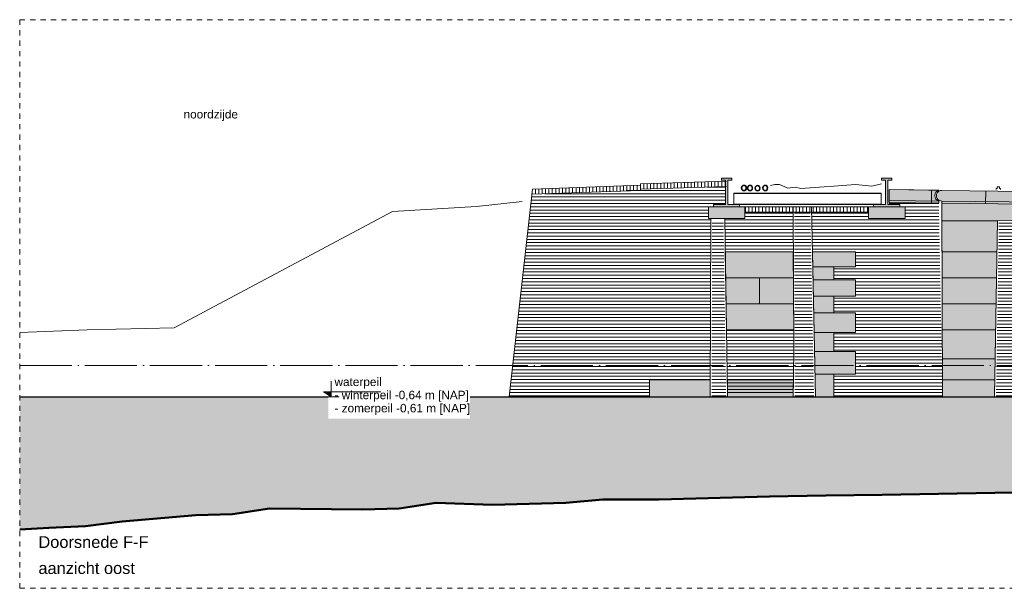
# Model space of a CAD drawing. Extents: x -251883 to 250656, y 0 to 491369.
# Tile 21 of 38: x -27250 to -8357, y 294311 to 305211. Entities that reach past the tile are written whole.
import ezdxf

# ---------------------------------------------------------------- set-up
doc = ezdxf.new("R2010")
doc.units = 0
doc.header["$MEASUREMENT"] = 0
doc.linetypes.add('DASHDOT', pattern=[1250, 1000, -112.5, 25, -112.5])
doc.linetypes.add('DASHED', pattern=[200, 100, -100])
for name, color, linetype in [('A-0019-AFDEKVLAK', 1, 'Continuous'), ('A-0250-PROFIEL', 1, 'Continuous'), ('A-1100-TXT+MT-SO', 7, 'Continuous')]:
    doc.layers.add(name, color=color, linetype=linetype)
pattern_1 = [(90, (0, 0), (-65, 4e-15), [])]
pattern_2 = [(0, (0, 0), (0, 62.5), [])]

# ---------------------------------------------------------------- blocks, each defined once
blk = doc.blocks.new('M-BESTAAND_252')
at = {"linetype": 'Continuous', "lineweight": 5}
for color, points in [(7, [(149047, -31656), (149277, -31656), (149277, -31186), (149197, -31186), (149197, -31146), (149397, -31146), (149397, -31186), (149317, -31186), (149317, -31656), (149547, -31656), (149547, -31696), (149047, -31696)]), (7, [(152118, -31656), (152348, -31656), (152348, -31186), (152268, -31186), (152268, -31146), (152468, -31146), (152468, -31186), (152388, -31186), (152388, -31656), (152618, -31656), (152618, -31696), (152118, -31696)]), (8, [(152418, -31612), (152418, -31368), (153368, -31381, 0.736718), (153366, -31588), (153366, -31628)]), (8, [(153426, -31629), (153426, -31589, -1.02221), (153428, -31382), (156653, -31426), (156654, -31664)]), (8, [(153426, -31629), (156654, -31664), (156656, -32560), (155915, -32561), (155915, -33345), (156441, -33337), (156455, -33368), (156932, -33386), (156932, -33425), (156997, -33441), (156997, -33691), (156932, -33713), (156932, -33766), (157115, -33766), (157115, -33714), (157050, -33691), (157050, -33470), (157140, -33470), (157140, -34058), (156940, -34058), (156940, -35340), (155003, -35340), (154996, -31964), (154493, -31960), (154437, -35340), (153438, -35340)]), (8, [(149272, -32560), (150574, -32560), (150588, -34058), (149297, -34058)]), (8, [(151771, -32561), (151771, -32850), (151351, -32850), (151351, -33100), (151771, -33100), (151771, -33410), (151351, -33410), (151351, -33730), (151771, -33730), (151771, -34110), (151351, -34110), (151351, -34470), (151771, -34470), (151771, -34907), (151351, -34907), (151351, -35340), (151002, -35340), (150942, -32561)]), (8, [(147820, -35014), (148982, -35014), (148981, -35340), (147820, -35340)]), (8, [(149311, -35014), (150577, -35014), (150574, -35340), (149315, -35340)]), (111, [(135732, -37882), (135732, -35340), (190212, -35340), (190212, -37521), (187671, -37521), (185410, -37600), (183324, -37730), (181018, -37730), (180312, -37700), (179607, -37680), (178901, -37650), (177490, -37600), (176408, -37480), (175703, -37410), (174997, -37370), (174292, -37330), (173586, -37270), (172880, -37210), (168976, -37010), (168271, -37010), (167565, -37000), (166859, -37000), (165778, -37000), (165073, -37000), (164367, -37000), (163661, -37030), (162956, -37030), (162250, -37030), (161544, -37040), (160463, -37020), (159758, -37030), (159052, -37070), (158346, -37060), (157641, -37110), (156935, -37090), (156229, -37160), (155148, -37170), (154443, -37180), (153361, -37200), (152280, -37220), (151199, -37230), (150118, -37250), (149412, -37270), (148707, -37290), (148001, -37310), (146920, -37310), (146214, -37370), (145509, -37390), (144803, -37410), (143722, -37370), (143016, -37480), (142311, -37500), (140524, -37480), (139818, -37590), (139113, -37610), (137701, -37730), (136996, -37820), (136290, -37850)])]:
    blk.add_hatch(color=color, dxfattribs=at).paths.add_polyline_path(points, flags=0)
h = blk.add_hatch(dxfattribs=at)
h.set_pattern_fill('@AVMWH2', color=251, style=0, pattern_type=0)
h.set_pattern_definition(pattern_2)
h.paths.add_polyline_path([(147820, -35340), (145124, -35340), (145560, -31457), (149277, -31308), (149277, -31698), (148949, -31698), (148949, -31924), (148992, -31923), (148982, -35014), (147820, -35014)], flags=0)
h = blk.add_hatch(dxfattribs=at)
h.set_pattern_fill('@AVMWV', color=8, style=0, pattern_type=0)
h.set_pattern_definition(pattern_1)
h.paths.add_polyline_path([(145560, -31457), (147641, -31386), (147639, -31360), (149294, -31308), (149294, -31207), (147641, -31259), (147641, -31285), (145572, -31358)], flags=0)
h = blk.add_hatch(dxfattribs=at)
h.set_pattern_fill('@AVMWH2', color=251, style=0, pattern_type=0)
h.set_pattern_definition(pattern_2)
h.paths.add_polyline_path([(150571, -31798), (149649, -31798), (149649, -31924), (149264, -31924), (149272, -32560), (150574, -32560)], flags=0)
h = blk.add_hatch(dxfattribs=at)
h.set_pattern_fill('@AVMWH2', color=251, style=0, pattern_type=0)
h.set_pattern_definition(pattern_2)
h.paths.add_polyline_path([(150604, -35340), (150971, -35340), (150901, -31801), (150601, -31799)], flags=0)
h = blk.add_hatch(dxfattribs=at)
h.set_pattern_fill('@AVMWH2', color=251, style=0, pattern_type=0)
h.set_pattern_definition(pattern_2)
h.paths.add_polyline_path([(149011, -35340), (149022, -31954), (149234, -31956), (149286, -35340)], flags=0)
h = blk.add_hatch(dxfattribs=at)
h.set_pattern_fill('@AVMWH2', color=251, style=0, pattern_type=0)
h.set_pattern_definition(pattern_2)
h.paths.add_polyline_path([(154468, -35340), (154973, -35340), (154966, -31994), (154523, -31990)], flags=0)
h = blk.add_hatch(dxfattribs=at)
h.set_pattern_fill('@AVMWH2', color=251, style=0, pattern_type=0)
h.set_pattern_definition(pattern_2)
h.paths.add_polyline_path([(149316, -35310), (150574, -35310), (150588, -34058), (149297, -34058)], flags=0)
at = {"color": 7, "linetype": 'DASHED', "lineweight": 0}
blk.add_lwpolyline([(135732, -39011), (135732, -28111), (190232, -28111), (190232, -39011)], close=True, dxfattribs=at)
at = {"color": 1, "linetype": 'Continuous', "lineweight": 13}
for points in [[(149047, -31696), (149547, -31696), (149547, -31656), (149317, -31656), (149317, -31186), (149397, -31186), (149397, -31146), (149197, -31146), (149197, -31186), (149277, -31186), (149277, -31656), (149047, -31656)], [(152118, -31696), (152618, -31696), (152618, -31656), (152388, -31656), (152388, -31186), (152468, -31186), (152468, -31146), (152268, -31146), (152268, -31186), (152348, -31186), (152348, -31656), (152118, -31656)]]:
    blk.add_lwpolyline(points, close=True, dxfattribs=at)
at = {"color": 7, "linetype": 'Continuous', "lineweight": 18}
for points in [[(145572, -31358), (145124, -35340)], [(147641, -31285), (145572, -31358)], [(149294, -31207), (147641, -31259), (147641, -31285)], [(153368, -31381), (153289, -31380), (153171, -31377), (152418, -31368)], [(156653, -31426), (153428, -31382)], [(145372, -31594), (144498, -31695), (142884, -31789)], [(153366, -31588), (152919, -31583), (152418, -31572)], [(153426, -31589), (153438, -35332)], [(156654, -31624), (153426, -31589)], [(142884, -31789), (138698, -34016)], [(148992, -31923), (148981, -35310)], [(148992, -31923), (149264, -31924), (149316, -35310)], [(154438, -35319), (154493, -31960)], [(154493, -31960), (154996, -31964), (155003, -35340)], [(135732, -34108), (137026, -34056)], [(138698, -34016), (137026, -34056)]]:
    blk.add_lwpolyline(points, dxfattribs=at)
at = {"color": 1, "linetype": 'Continuous', "lineweight": 13}
for points in [[(145560, -31457), (147641, -31386), (147641, -31360), (149294, -31308)], [(154471, -31366), (154471, -31346), (154491, -31346), (154491, -31316), (154531, -31316), (154531, -31346), (154551, -31346), (154551, -31366)], [(153231, -31627), (153231, -31379)], [(154267, -31638), (154271, -31393)], [(153366, -31628), (152919, -31623), (152418, -31612)], [(153426, -31629), (156654, -31664)], [(149649, -31798), (152020, -31798)], [(149272, -32560), (150574, -32560)], [(150942, -32561), (151771, -32561), (151771, -32850), (151351, -32850), (151351, -33100), (151771, -33100), (151771, -33410), (151351, -33410), (151351, -33730), (151771, -33730), (151771, -34110), (151351, -34110), (151351, -34470), (151771, -34470), (151771, -34907), (151351, -34907), (151351, -35340)], [(151351, -33100), (151351, -32850)], [(149297, -34058), (150588, -34058)], [(148982, -35014), (147820, -35014), (147820, -35340)], [(150577, -35014), (149311, -35014)]]:
    blk.add_lwpolyline(points, dxfattribs=at)
at = {"color": 8, "linetype": 'Continuous', "lineweight": 13}
for points in [[(153366, -31628), (153366, -31588, -0.736718), (153368, -31381), (152418, -31368), (152418, -31612)], [(153426, -31629), (153426, -31589, -1.02221), (153428, -31382), (156653, -31426), (156654, -31664)]]:
    blk.add_lwpolyline(points, format="xyb", close=True, dxfattribs=at)
at = {"color": 7, "linetype": 'Continuous', "lineweight": 18}
blk.add_lwpolyline([(153426, -31589, -1.02221), (153428, -31382)], format="xyb", dxfattribs=at)
at = {"color": 8, "linetype": 'Continuous', "lineweight": 13}
blk.add_lwpolyline([(156654, -31664), (153426, -31629), (153438, -35340), (154437, -35340), (154493, -31960), (154996, -31964)], dxfattribs=at)
at = {"color": 8, "linetype": 'Continuous', "lineweight": 5}
for points in [[(153427, -31965), (154493, -31965)], [(150942, -32561), (151351, -32561)], [(153429, -32561), (154484, -32561)], [(151351, -32850), (150949, -32850)], [(149282, -33058), (150579, -33058)], [(149930, -33058), (149930, -33555)], [(153431, -33058), (154473, -33058)], [(151351, -33100), (150954, -33100)], [(151351, -33410), (150960, -33410)], [(149289, -33555), (150582, -33555)], [(153433, -33555), (154470, -33555)], [(151351, -33730), (150967, -33730)], [(151351, -34110), (150975, -34110)], [(153435, -34058), (154456, -34058)], [(151351, -34470), (150983, -34470)], [(153437, -34611), (154446, -34611)], [(151351, -34907), (150992, -34907)], [(153437, -35014), (154446, -35014)]]:
    blk.add_lwpolyline(points, dxfattribs=at)
at = {"color": 8, "linetype": 'Continuous', "lineweight": 13}
for points in [[(149297, -34058), (150588, -34058), (150574, -32560), (149272, -32560)], [(150942, -32561), (151002, -35340), (151351, -35340), (151351, -34907), (151771, -34907), (151771, -34470), (151351, -34470), (151351, -34110), (151771, -34110), (151771, -33730), (151351, -33730), (151351, -33410), (151771, -33410), (151771, -33100), (151351, -33100), (151351, -32850), (151771, -32850), (151771, -32561)], [(147820, -35014), (148982, -35014), (148981, -35340), (147820, -35340)], [(149311, -35014), (150577, -35014), (150574, -35340), (149315, -35340)]]:
    blk.add_lwpolyline(points, close=True, dxfattribs=at)
at = {"color": 1, "linetype": 'DASHDOT', "lineweight": 13}
blk.add_lwpolyline([(135732, -34740), (190212, -34740)], dxfattribs=at)
at = {"color": 111, "linetype": 'Continuous', "lineweight": 13}
for points in [[(135732, -37882), (136290, -37850), (136996, -37820), (137701, -37730), (139113, -37610), (139818, -37590), (140524, -37480), (142311, -37500), (143016, -37480), (143722, -37370), (144803, -37410), (145509, -37390), (146214, -37370), (146920, -37310), (148001, -37310), (148707, -37290), (149412, -37270), (150118, -37250), (151199, -37230), (152280, -37220), (153361, -37200), (154443, -37180), (155148, -37170)], [(190212, -35340), (135732, -35340)]]:
    blk.add_lwpolyline(points, dxfattribs=at)
at = {"color": 5, "linetype": 'Continuous', "lineweight": 25}
blk.add_lwpolyline([(135732, -35340), (190212, -35340)], dxfattribs=at)
at = {"color": 92, "linetype": 'Continuous', "lineweight": 50}
blk.add_lwpolyline([(155148, -37170), (154443, -37180), (153361, -37200), (152280, -37220), (151199, -37230), (150118, -37250), (149412, -37270), (148707, -37290), (148001, -37310), (146920, -37310), (146214, -37370), (145509, -37390), (144803, -37410), (143722, -37370), (143016, -37480), (142311, -37500), (140524, -37480), (139818, -37590), (139113, -37610), (137701, -37730), (136996, -37820), (136290, -37850), (135732, -37882)], dxfattribs=at)
at = {"layer": 'A-1100-TXT+MT-SO', "color": 7, "linetype": 'Continuous', "attachment_point": 7}
for s, insert, char_height, line_spacing_factor in [('{\\fArial|b0|i0|c12|p0;noordzijde}', (138876, -30053), 162, 0.933333), ('{\\fArial|b0|i0|c12|p0;Doorsnede F-F}', (136091, -38240), 225, 1.333333), ('{\\fArial|b0|i0|c12|p0;aanzicht oost}', (136091, -38740), 225, 1.333333)]:
    blk.add_mtext(s, dxfattribs=dict(at, insert=insert, char_height=char_height, line_spacing_factor=line_spacing_factor))
at = {"linetype": 'Continuous'}
for points, layer in [([(141652, -35352), (141492, -35248), (141492, -35188), (141652, -35188), (141652, -34998), (142702, -34998), (142702, -35238), (144372, -35238), (144372, -35758), (141652, -35758)], 'A-0019-AFDEKVLAK'), ([(149435, -31656), (149435, -31647), (152265, -31647), (152265, -31656)], 'A-0250-PROFIEL')]:
    blk.add_wipeout(points, dxfattribs=at).dxf.layer = layer
at = {"linetype": 'Continuous', "lineweight": 5}
blk.add_hatch(color=253, dxfattribs=at).paths.add_polyline_path([(141560, -35245), (141710, -35245), (141710, -35340)], flags=0)
at = {"color": 1, "linetype": 'Continuous', "lineweight": 13}
for points in [[(141710, -35040), (141710, -35340), (141560, -35245), (142660, -35245)], [(141560, -35340), (141860, -35340)]]:
    blk.add_lwpolyline(points, dxfattribs=at)
at = {"layer": 'A-0250-PROFIEL', "color": 7, "linetype": 'Continuous', "lineweight": 18}
blk.add_lwpolyline([(149435, -31656), (149435, -31647), (152265, -31647), (152265, -31656)], close=True, dxfattribs=at)
at = {"layer": 'A-1100-TXT+MT-SO', "color": 7, "linetype": 'Continuous', "char_height": 162, "attachment_point": 7, "line_spacing_factor": 0.933333}
for s, insert in [('{\\fArial|b0|i0|c12|p0;waterpeil}', (141772, -35183)), ('{\\fArial|b0|i0|c12|p0;- winterpeil -0,64 m [NAP]}', (141772, -35435)), ('{\\fArial|b0|i0|c12|p0;- zomerpeil -0,61 m [NAP]}', (141772, -35687))]:
    blk.add_mtext(s, dxfattribs=dict(at, insert=insert))
at = {"linetype": 'Continuous'}
blk.add_wipeout([(149435, -31647), (149435, -31445), (152265, -31445), (152265, -31647)], dxfattribs=at).dxf.layer = 'A-0250-PROFIEL'
at = {"linetype": 'Continuous', "lineweight": 5}
for points in [[(149649, -31698), (149649, -31924), (148949, -31924), (148949, -31698)], [(152720, -31698), (152720, -31924), (152020, -31924), (152020, -31698)]]:
    blk.add_hatch(color=8, dxfattribs=at).paths.add_polyline_path(points, flags=0)
h = blk.add_hatch(dxfattribs=at)
h.set_pattern_fill('@AVMWV', color=8, style=0, pattern_type=0)
h.set_pattern_definition(pattern_1)
h.paths.add_polyline_path([(149649, -31698), (152020, -31698), (152020, -31798), (149649, -31798)], flags=0)
h = blk.add_hatch(dxfattribs=at)
h.set_pattern_fill('@AVMWH2', color=251, style=0, pattern_type=0)
h.set_pattern_definition(pattern_2)
h.paths.add_polyline_path([(153438, -35340), (153366, -31628), (152418, -31612), (152417, -31698), (152720, -31698), (152720, -31924), (152020, -31924), (152020, -31798), (150926, -31798), (150942, -32561), (151771, -32561), (151771, -32850), (151351, -32850), (151351, -33100), (151771, -33100), (151771, -33410), (151351, -33410), (151351, -33730), (151771, -33730), (151771, -34110), (151351, -34110), (151351, -34470), (151771, -34470), (151771, -34907), (151351, -34907), (151351, -35340)], flags=0)
at = {"color": 8, "linetype": 'Continuous', "lineweight": 13}
for points in [[(149649, -31698), (149649, -31924), (148949, -31924), (148949, -31698)], [(152720, -31698), (152720, -31924), (152020, -31924), (152020, -31698)]]:
    blk.add_lwpolyline(points, close=True, dxfattribs=at)
at = {"color": 1, "linetype": 'Continuous', "lineweight": 13}
for points in [[(149579, -31698), (149649, -31698), (149649, -31924), (148949, -31924), (148949, -31698), (149019, -31698)], [(152020, -31698), (149649, -31698)], [(152650, -31698), (152720, -31698), (152720, -31924), (152020, -31924), (152020, -31698), (152090, -31698)]]:
    blk.add_lwpolyline(points, dxfattribs=at)
at = {"color": 7, "linetype": 'Continuous', "lineweight": 18}
for points in [[(150574, -35310), (150588, -34454), (150571, -31698)], [(150924, -31698), (151002, -35340)]]:
    blk.add_lwpolyline(points, dxfattribs=at)
at = {"layer": 'A-0250-PROFIEL', "color": 7, "linetype": 'Continuous', "lineweight": 18}
blk.add_lwpolyline([(149435, -31647), (149435, -31445), (152265, -31445), (152265, -31647)], close=True, dxfattribs=at)
at = {"layer": 'A-0250-PROFIEL', "color": 7, "linetype": 'DASHED', "lineweight": 18}
blk.add_lwpolyline([(149435, -31656), (149435, -31647), (152265, -31647), (152265, -31656)], close=True, dxfattribs=at)
at = {"linetype": 'Continuous'}
blk.add_wipeout([(149435, -31445), (149435, -31436), (152265, -31436), (152265, -31445)], dxfattribs=at).dxf.layer = 'A-0250-PROFIEL'
at = {"layer": 'A-0250-PROFIEL', "color": 7, "linetype": 'Continuous', "lineweight": 18}
blk.add_lwpolyline([(149435, -31445), (149435, -31436), (152265, -31436), (152265, -31445)], close=True, dxfattribs=at)
at = {"linetype": 'Continuous'}
blk.add_wipeout([(149629, -31291), (149617, -31293), (149605, -31298), (149596, -31306), (149588, -31316), (149584, -31328), (149583, -31340), (149586, -31353), (149592, -31364), (149600, -31373), (149611, -31379), (149623, -31383), (149635, -31383), (149648, -31379), (149658, -31373), (149667, -31364), (149673, -31353), (149675, -31340), (149674, -31328), (149670, -31316), (149663, -31306), (149653, -31298), (149642, -31293), (149629, -31291), (149629, -31287), (149642, -31289), (149654, -31294), (149665, -31302), (149673, -31312), (149678, -31324), (149679, -31337), (149678, -31350), (149673, -31362), (149665, -31372), (149654, -31380), (149642, -31385), (149629, -31387), (149616, -31385), (149604, -31380), (149594, -31372), (149586, -31362), (149581, -31350), (149579, -31337), (149581, -31324), (149586, -31312), (149594, -31302), (149604, -31294), (149616, -31289), (149629, -31287)], dxfattribs=at).dxf.layer = 'A-0250-PROFIEL'
at = {"layer": 'A-0250-PROFIEL', "color": 5, "linetype": 'Continuous', "lineweight": 25}
for points in [[(149629, -31287, 1), (149629, -31387, 1), (149629, -31287), (149629, -31287, 1), (149629, -31387, 1), (149629, -31287)], [(149629, -31291, 1), (149629, -31383, 1), (149629, -31291), (149629, -31291, 1), (149629, -31383, 1), (149629, -31291)]]:
    blk.add_lwpolyline(points, format="xyb", close=True, dxfattribs=at)
for points in [[(149629, -31287), (149629, -31287), (149629, -31287), (149629, -31287)], [(149629, -31291), (149629, -31291), (149629, -31291), (149629, -31291)]]:
    blk.add_lwpolyline(points, close=True, dxfattribs=at)
at = {"linetype": 'Continuous'}
blk.add_wipeout([(149745, -31292), (149732, -31293), (149721, -31298), (149711, -31306), (149704, -31316), (149700, -31328), (149699, -31341), (149701, -31353), (149707, -31364), (149716, -31373), (149726, -31380), (149738, -31383), (149751, -31383), (149763, -31380), (149774, -31373), (149782, -31364), (149788, -31353), (149791, -31341), (149790, -31328), (149785, -31316), (149778, -31306), (149769, -31298), (149757, -31293), (149745, -31292), (149745, -31288), (149758, -31289), (149770, -31294), (149780, -31302), (149788, -31313), (149793, -31325), (149795, -31338), (149793, -31350), (149788, -31363), (149780, -31373), (149770, -31381), (149758, -31386), (149745, -31388), (149732, -31386), (149720, -31381), (149709, -31373), (149701, -31363), (149696, -31350), (149695, -31338), (149696, -31325), (149701, -31313), (149709, -31302), (149720, -31294), (149732, -31289), (149745, -31288)], dxfattribs=at).dxf.layer = 'A-0250-PROFIEL'
at = {"layer": 'A-0250-PROFIEL', "color": 5, "linetype": 'Continuous', "lineweight": 25}
for points in [[(149745, -31288, 1), (149745, -31388, 1), (149745, -31288), (149745, -31288, 1), (149745, -31388, 1), (149745, -31288)], [(149745, -31292, 1), (149745, -31384, 1), (149745, -31292), (149745, -31292, 1), (149745, -31384, 1), (149745, -31292)]]:
    blk.add_lwpolyline(points, format="xyb", close=True, dxfattribs=at)
for points in [[(149745, -31288), (149745, -31288), (149745, -31288), (149745, -31288)], [(149745, -31292), (149745, -31292), (149745, -31292), (149745, -31292)]]:
    blk.add_lwpolyline(points, close=True, dxfattribs=at)
at = {"linetype": 'Continuous'}
blk.add_wipeout([(149890, -31296), (149878, -31298), (149866, -31303), (149857, -31310), (149849, -31321), (149845, -31332), (149844, -31345), (149847, -31357), (149853, -31368), (149861, -31378), (149872, -31384), (149884, -31387), (149896, -31387), (149909, -31384), (149919, -31378), (149928, -31368), (149934, -31357), (149936, -31345), (149935, -31332), (149931, -31321), (149924, -31310), (149914, -31303), (149903, -31298), (149890, -31296), (149890, -31292), (149903, -31294), (149915, -31299), (149926, -31306), (149933, -31317), (149938, -31329), (149940, -31342), (149938, -31355), (149933, -31367), (149926, -31377), (149915, -31385), (149903, -31390), (149890, -31392), (149877, -31390), (149865, -31385), (149855, -31377), (149847, -31367), (149842, -31355), (149840, -31342), (149842, -31329), (149847, -31317), (149855, -31306), (149865, -31299), (149877, -31294), (149890, -31292)], dxfattribs=at).dxf.layer = 'A-0250-PROFIEL'
at = {"layer": 'A-0250-PROFIEL', "color": 5, "linetype": 'Continuous', "lineweight": 25}
for points in [[(149890, -31292, 1), (149890, -31392, 1), (149890, -31292), (149890, -31292, 1), (149890, -31392, 1), (149890, -31292)], [(149890, -31296, 1), (149890, -31388, 1), (149890, -31296), (149890, -31296, 1), (149890, -31388, 1), (149890, -31296)]]:
    blk.add_lwpolyline(points, format="xyb", close=True, dxfattribs=at)
for points in [[(149890, -31292), (149890, -31292), (149890, -31292), (149890, -31292)], [(149890, -31296), (149890, -31296), (149890, -31296), (149890, -31296)]]:
    blk.add_lwpolyline(points, close=True, dxfattribs=at)
at = {"linetype": 'Continuous'}
blk.add_wipeout([(150037, -31291), (150025, -31292), (150013, -31297), (150004, -31305), (149996, -31316), (149992, -31327), (149991, -31340), (149994, -31352), (150000, -31363), (150008, -31372), (150019, -31379), (150031, -31382), (150043, -31382), (150055, -31379), (150066, -31372), (150075, -31363), (150080, -31352), (150083, -31340), (150082, -31327), (150078, -31316), (150071, -31305), (150061, -31297), (150050, -31292), (150037, -31291), (150037, -31287), (150050, -31288), (150062, -31293), (150073, -31301), (150080, -31312), (150085, -31324), (150087, -31337), (150085, -31350), (150080, -31362), (150073, -31372), (150062, -31380), (150050, -31385), (150037, -31387), (150024, -31385), (150012, -31380), (150002, -31372), (149994, -31362), (149989, -31350), (149987, -31337), (149989, -31324), (149994, -31312), (150002, -31301), (150012, -31293), (150024, -31288), (150037, -31287)], dxfattribs=at).dxf.layer = 'A-0250-PROFIEL'
at = {"color": 1, "linetype": 'Continuous', "lineweight": 13}
blk.add_lwpolyline([(152271, -31260), (152081, -31300), (151771, -31270), (151351, -31300), (151171, -31312), (150721, -31345), (150611, -31320), (150471, -31340), (150311, -31270), (150221, -31270), (150141, -31290)], dxfattribs=at)
at = {"layer": 'A-0250-PROFIEL', "color": 5, "linetype": 'Continuous', "lineweight": 25}
for points in [[(150037, -31287, 1), (150037, -31387, 1), (150037, -31287), (150037, -31287, 1), (150037, -31387, 1), (150037, -31287)], [(150037, -31291, 1), (150037, -31383, 1), (150037, -31291), (150037, -31291, 1), (150037, -31383, 1), (150037, -31291)]]:
    blk.add_lwpolyline(points, format="xyb", close=True, dxfattribs=at)
for points in [[(150037, -31287), (150037, -31287), (150037, -31287), (150037, -31287)], [(150037, -31291), (150037, -31291), (150037, -31291), (150037, -31291)]]:
    blk.add_lwpolyline(points, close=True, dxfattribs=at)
at = {"layer": 'A-0250-PROFIEL', "color": 7, "linetype": 'DASHED', "lineweight": 18}
for points in [[(149435, -31445), (149435, -31436), (152265, -31436), (152265, -31445)], [(149435, -31647), (149435, -31445), (152265, -31445), (152265, -31647)]]:
    blk.add_lwpolyline(points, close=True, dxfattribs=at)

msp = doc.modelspace()

# ---------------------------------------------------------------- block references
msp.add_blockref('M-BESTAAND_252', (-162982, 333322))

doc.saveas('drawing.dxf')
